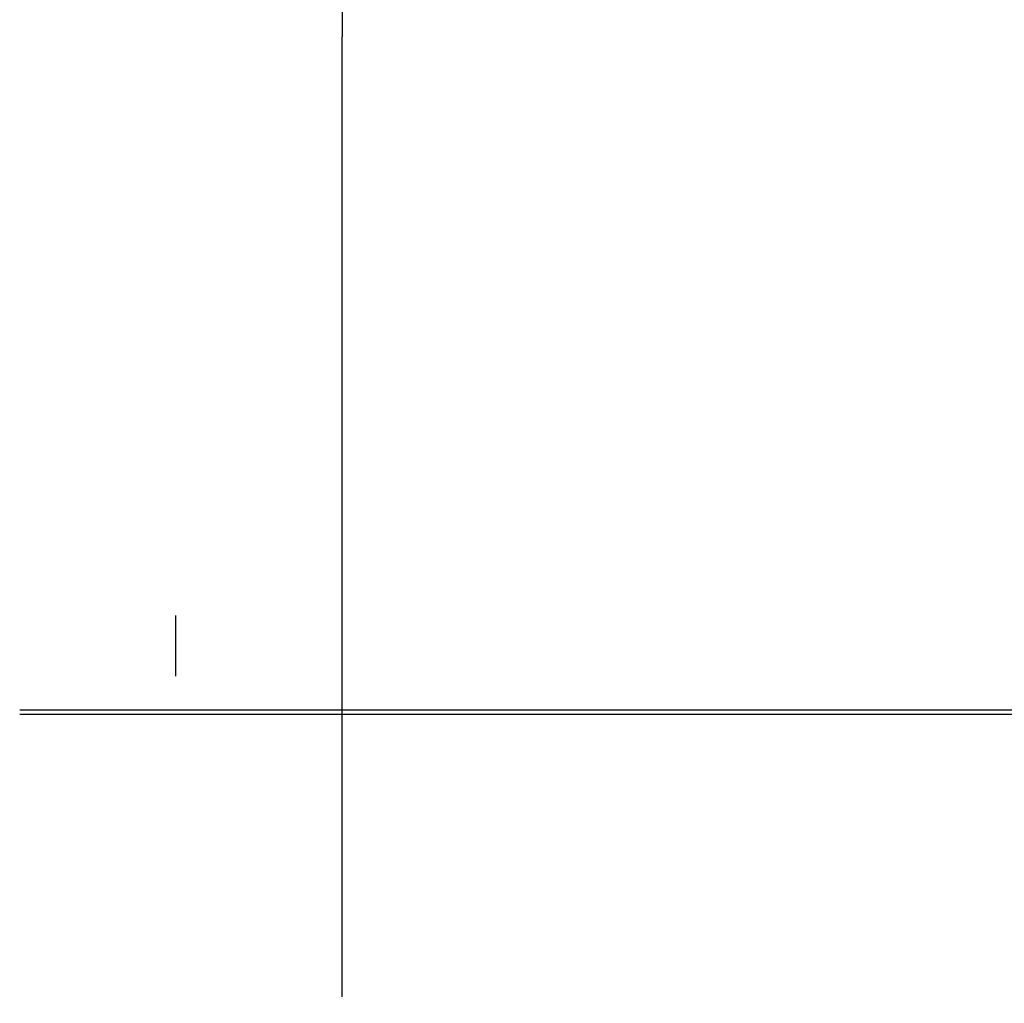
# Model space of a CAD drawing. Header units: millimetres. Extents: x -1030 to 192, y -442 to 180.
# Tile 145 of 256: x -419 to -114, y -431 to -126. Entities that reach past the tile are written whole.
import ezdxf

# ---------------------------------------------------------------- set-up
doc = ezdxf.new("R2010")
doc.units = ezdxf.units.MM
doc.header["$MEASUREMENT"] = 0
doc.layers.add('OVIDIO 120x60x72h', color=7, linetype='Continuous')

msp = doc.modelspace()

# ---------------------------------------------------------------- linework, layer by layer
at = {"layer": 'OVIDIO 120x60x72h'}
for points in [[(-319.11, 166.88), (-319.11, -131)], [(-319.11, 166.88), (-319.11, -131)], [(-319.11, -428.89), (-319.11, -131)], [(-319.11, -428.89), (-319.11, -131)], [(-370.65, -329.43), (-370.65, -310.55)], [(-370.65, -329.43), (-370.65, -310.55)], [(89.79, -339.9), (-419.11, -339.9)], [(89.79, -341.25), (-419.11, -341.25)]]:
    msp.add_lwpolyline(points, dxfattribs=at)
at = {"layer": 'OVIDIO 120x60x72h', "extrusion": (0, 1, 0)}
for points in [[(-178.77, 757.08), (419.11, 757.08)], [(419.11, 755.58), (-60.43, 755.58)], [(-60.43, 755.58), (419.11, 755.58)], [(419.11, 757.08), (-178.77, 757.08)], [(385.33, 693.16), (842.87, 693.16)], [(385.33, 694.33), (842.87, 694.33)], [(385.33, 693.16), (-72.21, 693.16)], [(385.33, 694.33), (-72.21, 694.33)], [(419.11, 754.08), (-54.05, 754.08)], [(419.11, 755.58), (-54.05, 755.58)], [(-54.05, 754.08), (419.11, 754.08)], [(-54.05, 754.83), (419.11, 754.83)], [(-54.05, 755.58), (419.11, 755.58)], [(-68.46, 754.08), (419.11, 754.08)], [(-68.46, 755.58), (419.11, 755.58)], [(419.11, 754.08), (-77.82, 754.08)], [(-77.82, 754.08), (419.11, 754.08)], [(419.11, 755.58), (-77.82, 755.58)], [(-77.82, 755.58), (419.11, 755.58)], [(419.11, 753.5), (-79.22, 753.5)], [(-79.22, 753.5), (419.11, 753.5)], [(-79.22, 754.17), (419.11, 754.17)], [(419.11, 754.17), (-79.22, 754.17)], [(419.11, 715.35), (-27.47, 715.35)], [(-27.47, 715.35), (419.11, 715.35)], [(419.11, 714.35), (-27.47, 714.35)], [(-27.47, 716.03), (419.11, 716.03)], [(419.11, 716.03), (-27.47, 716.03)], [(419.11, 715.77), (-27.47, 715.77)], [(419.11, 715.8), (-27.47, 715.8)], [(-27.47, 715.8), (419.11, 715.8)], [(419.11, 714.46), (-27.47, 714.46)], [(-27.47, 714.46), (419.11, 714.46)], [(419.11, 735.22), (-92.91, 735.22)], [(419.11, 733.87), (-92.91, 733.87)], [(419.11, 757.08), (-165.57, 757.08)], [(-165.57, 755.58), (419.11, 755.58)], [(-165.57, 757.08), (419.11, 757.08)], [(419.11, 755.58), (-165.57, 755.58)], [(-165.57, 755.19), (419.11, 755.19)], [(419.11, 753.29), (-165.19, 753.29)], [(-165.19, 753.29), (419.11, 753.29)], [(-165.57, 755.54), (419.11, 755.54)]]:
    msp.add_lwpolyline(points, dxfattribs=at)
at = {"layer": 'OVIDIO 120x60x72h', "extrusion": (1, 0, 0)}
for points in [[(-310.55, 755.58), (-310.55, 754.08)], [(-330.37, 753.5), (-330.35, 753.53), (-330.33, 753.56), (-330.32, 753.59), (-330.3, 753.62), (-330.28, 753.65), (-330.25, 753.68), (-330.23, 753.7), (-330.21, 753.73), (-330.18, 753.76), (-330.17, 753.77), (-330.16, 753.79), (-330.14, 753.8), (-330.13, 753.81), (-330.12, 753.82), (-330.1, 753.83), (-330.09, 753.85), (-330.07, 753.86), (-330.06, 753.87), (-330.04, 753.88), (-330.03, 753.89), (-330.01, 753.9), (-330, 753.91), (-329.98, 753.92), (-329.96, 753.93), (-329.95, 753.94), (-329.93, 753.95), (-329.92, 753.96), (-329.9, 753.97), (-329.88, 753.98), (-329.87, 753.98), (-329.85, 753.99), (-329.83, 754), (-329.81, 754), (-329.8, 754.01), (-329.78, 754.02), (-329.76, 754.02), (-329.75, 754.03), (-329.71, 754.04), (-329.67, 754.05), (-329.64, 754.06), (-329.6, 754.06), (-329.57, 754.07), (-329.53, 754.07), (-329.5, 754.08), (-329.46, 754.08), (-329.43, 754.08)], [(-331.71, 754.17), (-331.67, 754.24), (-331.63, 754.32), (-331.58, 754.39), (-331.54, 754.46), (-331.49, 754.53), (-331.43, 754.6), (-331.38, 754.67), (-331.32, 754.74), (-331.26, 754.8), (-331.23, 754.84), (-331.2, 754.87), (-331.16, 754.9), (-331.13, 754.93), (-331.1, 754.96), (-331.06, 754.99), (-331.03, 755.01), (-330.99, 755.04), (-330.96, 755.07), (-330.92, 755.1), (-330.88, 755.12), (-330.85, 755.15), (-330.81, 755.17), (-330.77, 755.2), (-330.73, 755.22), (-330.69, 755.24), (-330.65, 755.27), (-330.61, 755.29), (-330.57, 755.31), (-330.53, 755.33), (-330.49, 755.35), (-330.45, 755.37), (-330.41, 755.38), (-330.37, 755.4), (-330.32, 755.42), (-330.28, 755.43), (-330.24, 755.45), (-330.2, 755.46), (-330.11, 755.48), (-330.03, 755.51), (-329.94, 755.53), (-329.85, 755.54), (-329.77, 755.56), (-329.68, 755.57), (-329.6, 755.57), (-329.51, 755.58), (-329.43, 755.58)], [(-349.44, 715.35), (-330.37, 753.5)], [(-350.78, 716.03), (-331.71, 754.17)], [(-349.44, 715.35), (-349.46, 715.31), (-349.48, 715.27), (-349.51, 715.23), (-349.53, 715.19), (-349.56, 715.14), (-349.59, 715.1), (-349.62, 715.06), (-349.65, 715.03), (-349.68, 714.99), (-349.71, 714.95), (-349.74, 714.91), (-349.78, 714.87), (-349.81, 714.84), (-349.85, 714.8), (-349.88, 714.77), (-349.92, 714.74), (-349.96, 714.71), (-350, 714.67), (-350.03, 714.64), (-350.08, 714.61), (-350.12, 714.59), (-350.16, 714.56), (-350.2, 714.53), (-350.24, 714.51), (-350.28, 714.49), (-350.33, 714.46), (-350.37, 714.44), (-350.42, 714.42), (-350.46, 714.4), (-350.51, 714.38), (-350.55, 714.37), (-350.6, 714.35), (-350.64, 714.34), (-350.69, 714.32), (-350.73, 714.31), (-350.78, 714.3), (-350.83, 714.29), (-350.88, 714.28), (-350.92, 714.27), (-350.97, 714.27), (-351.02, 714.26), (-351.07, 714.26), (-351.12, 714.25), (-351.17, 714.25), (-351.22, 714.25), (-351.27, 714.25), (-351.32, 714.25), (-351.37, 714.25), (-351.42, 714.26), (-351.47, 714.26), (-351.52, 714.27), (-351.57, 714.28), (-351.61, 714.29), (-351.66, 714.3), (-351.71, 714.31), (-351.76, 714.32), (-351.81, 714.33), (-351.85, 714.35), (-351.9, 714.37), (-351.95, 714.38), (-351.99, 714.4), (-352.04, 714.42), (-352.08, 714.44), (-352.12, 714.46)], [(-350.78, 716.03), (-350.79, 716.01), (-350.79, 716), (-350.8, 715.99), (-350.8, 715.98), (-350.81, 715.97), (-350.82, 715.96), (-350.83, 715.95), (-350.83, 715.94), (-350.84, 715.93), (-350.85, 715.92), (-350.86, 715.91), (-350.86, 715.91), (-350.87, 715.9), (-350.88, 715.89), (-350.89, 715.88), (-350.9, 715.87), (-350.91, 715.86), (-350.92, 715.86), (-350.93, 715.85), (-350.94, 715.84), (-350.95, 715.83), (-350.96, 715.83), (-350.97, 715.82), (-350.98, 715.81), (-350.99, 715.81), (-351, 715.8), (-351.01, 715.8), (-351.03, 715.79), (-351.04, 715.79), (-351.05, 715.78), (-351.06, 715.78), (-351.07, 715.77), (-351.08, 715.77), (-351.09, 715.77), (-351.1, 715.76), (-351.12, 715.76), (-351.13, 715.76), (-351.14, 715.76), (-351.15, 715.75), (-351.16, 715.75), (-351.18, 715.75), (-351.19, 715.75), (-351.2, 715.75), (-351.21, 715.75), (-351.23, 715.75), (-351.24, 715.75), (-351.25, 715.75), (-351.26, 715.75), (-351.28, 715.75), (-351.29, 715.75), (-351.3, 715.75), (-351.31, 715.76), (-351.32, 715.76), (-351.34, 715.76), (-351.35, 715.76), (-351.36, 715.77), (-351.37, 715.77), (-351.38, 715.77), (-351.4, 715.78), (-351.41, 715.78), (-351.42, 715.79), (-351.43, 715.79), (-351.44, 715.8), (-351.45, 715.8)], [(-429.11, 754.63), (-351.45, 715.8)], [(-429.78, 753.29), (-352.12, 714.46)], [(-428.89, 757.08), (-428.93, 757.08), (-428.97, 757.08), (-429.01, 757.07), (-429.05, 757.07), (-429.09, 757.07), (-429.13, 757.06), (-429.17, 757.06), (-429.21, 757.05), (-429.25, 757.05), (-429.29, 757.04), (-429.33, 757.03), (-429.37, 757.02), (-429.41, 757.01), (-429.45, 757), (-429.49, 756.99), (-429.53, 756.97), (-429.57, 756.96), (-429.61, 756.94), (-429.65, 756.93), (-429.69, 756.91), (-429.73, 756.89), (-429.77, 756.87), (-429.81, 756.85), (-429.84, 756.83), (-429.88, 756.81), (-429.92, 756.79), (-429.96, 756.77), (-429.99, 756.74), (-430.03, 756.72), (-430.06, 756.7), (-430.1, 756.67), (-430.13, 756.64), (-430.17, 756.62), (-430.2, 756.59), (-430.23, 756.56), (-430.26, 756.53), (-430.29, 756.5), (-430.33, 756.47), (-430.35, 756.44), (-430.38, 756.4), (-430.41, 756.37), (-430.44, 756.34), (-430.47, 756.31), (-430.49, 756.27), (-430.52, 756.24), (-430.54, 756.2), (-430.56, 756.17), (-430.59, 756.13), (-430.61, 756.1), (-430.63, 756.06), (-430.65, 756.02), (-430.67, 755.99), (-430.69, 755.95), (-430.7, 755.91), (-430.72, 755.88), (-430.74, 755.84), (-430.75, 755.8), (-430.77, 755.76), (-430.78, 755.73), (-430.79, 755.69), (-430.8, 755.65), (-430.81, 755.61), (-430.82, 755.58), (-430.83, 755.54), (-430.84, 755.5), (-430.85, 755.46), (-430.86, 755.42), (-430.86, 755.38), (-430.87, 755.35), (-430.87, 755.31), (-430.88, 755.27), (-430.88, 755.23), (-430.88, 755.19), (-430.89, 755.15), (-430.89, 755.1), (-430.89, 755.06), (-430.89, 755.02), (-430.88, 754.98), (-430.88, 754.94), (-430.88, 754.9), (-430.87, 754.85), (-430.87, 754.81), (-430.86, 754.77), (-430.86, 754.73), (-430.85, 754.69), (-430.84, 754.65), (-430.83, 754.6), (-430.82, 754.56), (-430.81, 754.52), (-430.79, 754.48), (-430.78, 754.44), (-430.77, 754.4), (-430.75, 754.36), (-430.74, 754.32), (-430.72, 754.28), (-430.7, 754.24), (-430.68, 754.2), (-430.66, 754.16), (-430.64, 754.12), (-430.62, 754.08), (-430.6, 754.04), (-430.58, 754.01), (-430.55, 753.97), (-430.53, 753.94), (-430.5, 753.9), (-430.48, 753.87), (-430.45, 753.83), (-430.42, 753.8), (-430.4, 753.77), (-430.37, 753.73), (-430.34, 753.7), (-430.31, 753.67), (-430.28, 753.64), (-430.25, 753.61), (-430.22, 753.59), (-430.19, 753.56), (-430.15, 753.53), (-430.12, 753.5), (-430.09, 753.48), (-430.06, 753.46), (-430.02, 753.43), (-429.99, 753.41), (-429.95, 753.39), (-429.92, 753.37), (-429.89, 753.35), (-429.85, 753.33), (-429.82, 753.31), (-429.78, 753.29)], [(-428.89, 755.58), (-428.9, 755.58), (-428.91, 755.58), (-428.92, 755.58), (-428.93, 755.58), (-428.94, 755.58), (-428.95, 755.57), (-428.96, 755.57), (-428.97, 755.57), (-428.98, 755.57), (-428.99, 755.57), (-429, 755.57), (-429.01, 755.56), (-429.02, 755.56), (-429.03, 755.56), (-429.04, 755.56), (-429.05, 755.55), (-429.06, 755.55), (-429.07, 755.54), (-429.08, 755.54), (-429.09, 755.54), (-429.1, 755.53), (-429.11, 755.53), (-429.12, 755.52), (-429.13, 755.52), (-429.14, 755.51), (-429.14, 755.51), (-429.15, 755.5), (-429.16, 755.49), (-429.17, 755.49), (-429.18, 755.48), (-429.19, 755.48), (-429.2, 755.47), (-429.21, 755.46), (-429.21, 755.46), (-429.22, 755.45), (-429.23, 755.44), (-429.24, 755.43), (-429.25, 755.43), (-429.25, 755.42), (-429.26, 755.41), (-429.27, 755.4), (-429.27, 755.39), (-429.28, 755.39), (-429.29, 755.38), (-429.29, 755.37), (-429.3, 755.36), (-429.31, 755.35), (-429.31, 755.34), (-429.32, 755.33), (-429.32, 755.32), (-429.33, 755.31), (-429.33, 755.31), (-429.34, 755.3), (-429.34, 755.29), (-429.35, 755.28), (-429.35, 755.27), (-429.35, 755.26), (-429.36, 755.25), (-429.36, 755.24), (-429.36, 755.23), (-429.37, 755.22), (-429.37, 755.21), (-429.37, 755.2), (-429.37, 755.19), (-429.38, 755.18), (-429.38, 755.17), (-429.38, 755.16), (-429.38, 755.15), (-429.38, 755.15), (-429.38, 755.14), (-429.38, 755.13), (-429.39, 755.12), (-429.39, 755.11), (-429.39, 755.1), (-429.39, 755.08), (-429.39, 755.07), (-429.39, 755.06), (-429.39, 755.05), (-429.39, 755.04), (-429.38, 755.03), (-429.38, 755.02), (-429.38, 755.01), (-429.38, 755), (-429.38, 754.99), (-429.38, 754.98), (-429.37, 754.97), (-429.37, 754.96), (-429.37, 754.95), (-429.37, 754.94), (-429.36, 754.93), (-429.36, 754.92), (-429.36, 754.91), (-429.35, 754.9), (-429.35, 754.89), (-429.34, 754.88), (-429.34, 754.87), (-429.34, 754.86), (-429.33, 754.85), (-429.33, 754.84), (-429.32, 754.83), (-429.31, 754.82), (-429.31, 754.81), (-429.3, 754.8), (-429.3, 754.79), (-429.29, 754.78), (-429.28, 754.78), (-429.28, 754.77), (-429.27, 754.76), (-429.26, 754.75), (-429.26, 754.74), (-429.25, 754.73), (-429.24, 754.73), (-429.23, 754.72), (-429.23, 754.71), (-429.22, 754.7), (-429.21, 754.7), (-429.2, 754.69), (-429.2, 754.68), (-429.19, 754.68), (-429.18, 754.67), (-429.17, 754.67), (-429.16, 754.66), (-429.15, 754.66), (-429.14, 754.65), (-429.14, 754.65), (-429.13, 754.64), (-429.12, 754.64), (-429.11, 754.63)]]:
    msp.add_lwpolyline(points, dxfattribs=at)
at = {"layer": 'OVIDIO 120x60x72h', "extrusion": (7.53877e-07, 1, 0)}
for points in [[(419.11, 754.63), (-165.19, 754.63)], [(-165.19, 754.63), (419.11, 754.63)]]:
    msp.add_lwpolyline(points, dxfattribs=at)

doc.saveas('drawing.dxf')
